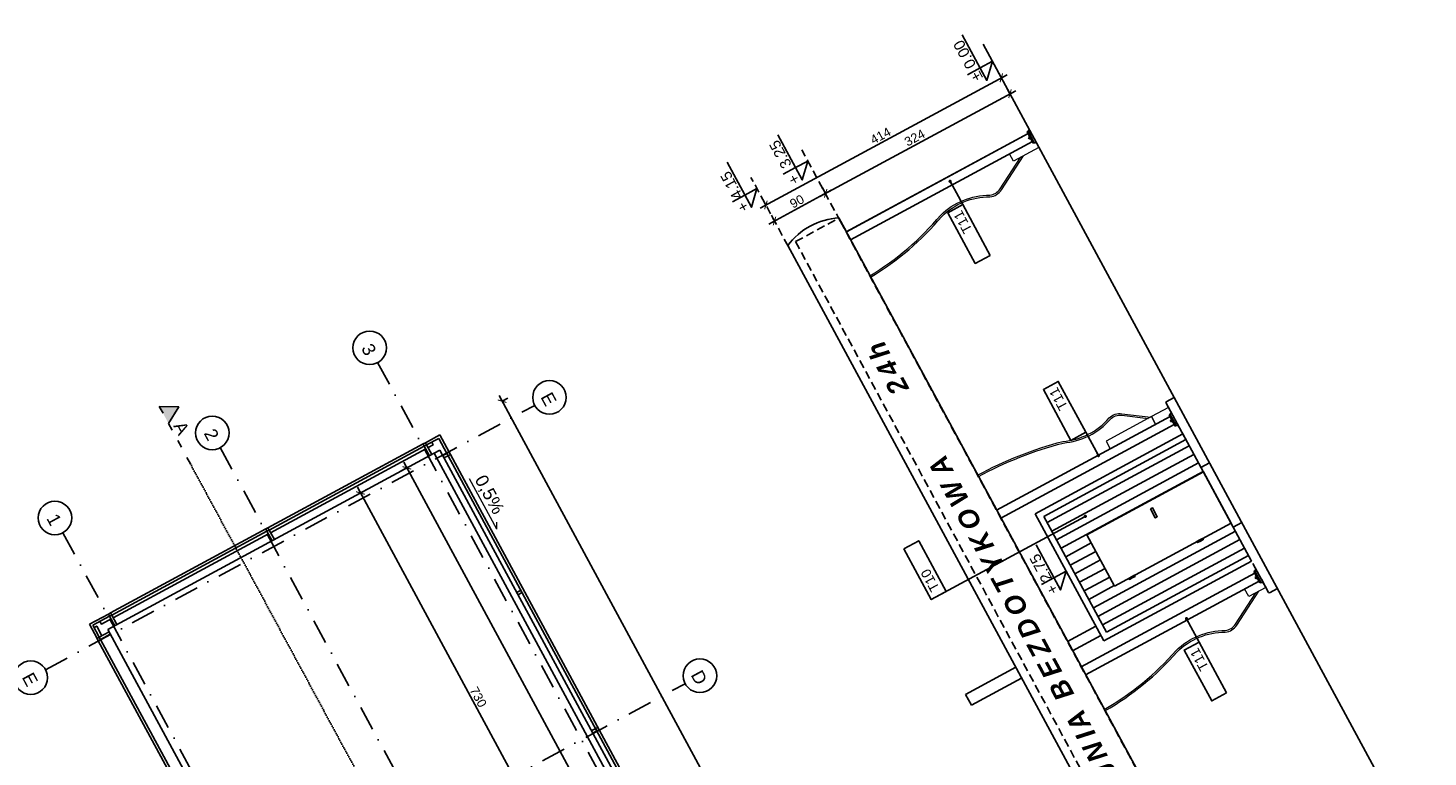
# Model space of a CAD drawing. Header units: millimetres. Extents: x -667476 to -405070, y -32043 to 330643.
# Tile 54 of 55: x -589689 to -568009, y 259770 to 271061. Entities that reach past the tile are written whole.
import ezdxf
from ezdxf.enums import TextEntityAlignment as Align

# ---------------------------------------------------------------- set-up
doc = ezdxf.new("R2010")
doc.units = ezdxf.units.MM
doc.header["$LTSCALE"] = 10
for name, pattern in [('ACAD_ISO03W100', [30, 12, -18]), ('DASHDOT', [25.4, 12.7, -6.35, 0, -6.35]), ('DASHED', [19.05, 12.7, -6.35]), ('DOT2', [3.175, 0, -3.175])]:
    doc.linetypes.add(name, pattern=pattern)
for name, color, linetype in [('01 - grunt', 3, 'Continuous'), ('02-element ponizej', 250, 'Continuous'), ('02-element powyzej', 250, 'DASHED'), ('02-elementy wyposazenia', 250, 'Continuous'), ('05 - grafika', 251, 'Continuous'), ('05 - osie', 1, 'DASHDOT'), ('05 - przekroj', 3, 'Continuous'), ('05 - tekst', 1, 'Continuous'), ('05 - tekst 01', 1, 'Continuous'), ('05-grafika', 251, 'Continuous'), ('05-osie', 1, 'DASHDOT'), ('05-przekroj', 3, 'Continuous'), ('05-tekst', 1, 'Continuous'), ('05-wymiary', 3, 'Continuous'), ('05-wymiary PB', 3, 'Continuous'), ('06-elewacja cienka', 250, 'Continuous'), ('06-elewacja gruba', 7, 'Continuous')]:
    doc.layers.add(name, color=color, linetype=linetype)
doc.layers.add('06-elewacje stal', color=7, linetype='Continuous', true_color=0xbdbdbd)
doc.styles.add('1-100', font='arial.ttf', dxfattribs={"height": 200})
doc.styles.add('1-50', font='arial.ttf', dxfattribs={"height": 100})
doc.styles.get("Standard").update_dxf_attribs({"font": 'arial.ttf'})
doc.dimstyles.new('1-100', dxfattribs={"dimtxt": 140, "dimasz": 100, "dimexe": 100, "dimexo": 300, "dimgap": 30, "dimtad": 1, "dimdec": 0, "dimlfac": 0.1, "dimtxsty": 'Standard', "dimblk": 'ARCHTICK', "dimcen": 0.09, "dimdle": 100, "dimclre": 252, "dimadec": 0, "dimazin": 0, "dimtfac": 1, "dimtdec": 0, "dimtmove": 0, "dimatfit": 3, "dimfxl": 1, "dimfxlon": 1, "dimarcsym": 0})
doc.dimstyles.new('1-50', dxfattribs={"dimtxt": 100, "dimasz": 50, "dimexe": 100, "dimexo": 75, "dimgap": 30, "dimtad": 1, "dimdec": 0, "dimlfac": 0.1, "dimtxsty": 'Standard', "dimblk": 'ARCHTICK', "dimcen": 250, "dimdle": 30, "dimclre": 252, "dimadec": 0, "dimazin": 0, "dimtfac": 1, "dimtdec": 0, "dimtmove": 0, "dimatfit": 3, "dimfxl": 50, "dimfxlon": 1, "dimarcsym": 0})

# ---------------------------------------------------------------- blocks, each defined once
blk = doc.blocks.new('_ArchTick')
at = {"color": 0, "linetype": 'ByBlock', "const_width": 0.15}
blk.add_lwpolyline([(-0.5, -0.5), (0.5, 0.5)], dxfattribs=at)
blk = doc.blocks.new('*D836')
at = {"layer": '05-wymiary', "color": 0, "lineweight": -2, "transparency": 16777216}
blk.add_line((-574394, 270090), (-577425, 268452), dxfattribs=at)
at = {"layer": '05-wymiary', "color": 252, "lineweight": -2, "transparency": 16777216}
for p, q in [((-574482, 270042), (-574530, 270131)), ((-577337, 268499), (-577385, 268588))]:
    blk.add_line(p, q, dxfattribs=at)
at = {"layer": 'Defpoints', "color": 0, "transparency": 16777216}
for p in [(-574234, 269583), (-577337, 268500), (-577131, 268119)]:
    blk.add_point(p, dxfattribs=at)
at = {"layer": '05-wymiary', "color": 0, "lineweight": -2, "transparency": 16777216, "xscale": 100, "yscale": 100, "zscale": 100}
for p, rotation in [((-574482, 270043), 28.38890749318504), ((-577337, 268500), 208.388907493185)]:
    blk.add_blockref('_ArchTick', p, dxfattribs=dict(at, rotation=rotation))
at = {"layer": '05-wymiary', "color": 0, "transparency": 16777216, "insert": (-575958, 269361), "char_height": 140, "attachment_point": 5, "rotation": 28.3889}
blk.add_mtext('324', dxfattribs=at)
blk = doc.blocks.new('*D837')
at = {"layer": '05-wymiary', "color": 0, "lineweight": -2, "transparency": 16777216}
blk.add_line((-577249, 268548), (-578217, 268025), dxfattribs=at)
at = {"layer": '05-wymiary', "color": 252, "lineweight": -2, "transparency": 16777216}
for p, q in [((-577337, 268499), (-577385, 268588)), ((-578128, 268071), (-578176, 268160))]:
    blk.add_line(p, q, dxfattribs=at)
at = {"layer": 'Defpoints', "color": 0, "transparency": 16777216}
for p in [(-578129, 268072), (-577131, 268119), (-577922, 267689)]:
    blk.add_point(p, dxfattribs=at)
at = {"layer": '05-wymiary', "color": 0, "lineweight": -2, "transparency": 16777216, "xscale": 100, "yscale": 100, "zscale": 100}
for p, rotation in [((-577337, 268500), 28.38890749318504), ((-578129, 268072), 208.388907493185)]:
    blk.add_blockref('_ArchTick', p, dxfattribs=dict(at, rotation=rotation))
at = {"layer": '05-wymiary', "color": 0, "transparency": 16777216, "insert": (-577781, 268375), "char_height": 140, "attachment_point": 5, "rotation": 28.3889}
blk.add_mtext('90', dxfattribs=at)
blk = doc.blocks.new('*D838')
at = {"layer": '05-wymiary', "color": 252, "lineweight": -2, "transparency": 16777216}
for p, q in [((-574615, 270289), (-574663, 270378)), ((-578262, 268318), (-578310, 268407))]:
    blk.add_line(p, q, dxfattribs=at)
at = {"layer": '05-wymiary', "color": 0, "lineweight": -2, "transparency": 16777216}
blk.add_line((-574528, 270337), (-578350, 268271), dxfattribs=at)
at = {"layer": 'Defpoints', "color": 0, "transparency": 16777216}
for p in [(-574361, 269818), (-578262, 268319), (-577922, 267689)]:
    blk.add_point(p, dxfattribs=at)
at = {"layer": '05-wymiary', "color": 0, "lineweight": -2, "transparency": 16777216, "xscale": 100, "yscale": 100, "zscale": 100}
for p, rotation in [((-574616, 270290), 28.38890749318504), ((-578262, 268319), 208.388907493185)]:
    blk.add_blockref('_ArchTick', p, dxfattribs=dict(at, rotation=rotation))
at = {"layer": '05-wymiary', "color": 0, "transparency": 16777216, "insert": (-576487, 269393), "char_height": 140, "attachment_point": 5, "rotation": 28.3889}
blk.add_mtext('414', dxfattribs=at)
blk = doc.blocks.new('ozn osi')
at = {"layer": '05-grafika'}
blk.add_circle((0, 160), 130, dxfattribs=at)
at = {"layer": '05-osie', "style": '1-50', "flags": 12}
blk.add_attdef('NUMER_OSI', (-60, 203), '', height=100, rotation=270, dxfattribs=at)
blk = doc.blocks.new('*D856')
at = {"layer": '05-wymiary', "color": 0, "lineweight": -2, "transparency": 16777216}
blk.add_line((-580781, 246892), (-575179, 249920), dxfattribs=at)
at = {"layer": '05-wymiary', "color": 252, "lineweight": -2, "transparency": 16777216}
for p, q in [((-575267, 249871), (-575315, 249960)), ((-580694, 246941), (-580646, 246852))]:
    blk.add_line(p, q, dxfattribs=at)
at = {"layer": 'Defpoints', "color": 0, "transparency": 16777216}
for p in [(-588741, 261831), (-575267, 249872), (-574726, 248871)]:
    blk.add_point(p, dxfattribs=at)
at = {"layer": '05-wymiary', "color": 0, "lineweight": -2, "transparency": 16777216, "xscale": 100, "yscale": 100, "zscale": 100}
for p, rotation in [((-575267, 249872), 28.38890749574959), ((-580693, 246940), 208.3889074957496)]:
    blk.add_blockref('_ArchTick', p, dxfattribs=dict(at, rotation=rotation))
at = {"layer": '05-wymiary', "color": 0, "transparency": 16777216, "insert": (-578028, 248495), "char_height": 140, "attachment_point": 5, "rotation": 28.3889}
blk.add_mtext('617', dxfattribs=at)
blk = doc.blocks.new('*D858')
at = {"layer": '05-wymiary', "color": 0, "lineweight": -2, "transparency": 16777216}
blk.add_line((-581024, 257351), (-584589, 263947), dxfattribs=at)
at = {"layer": '05-wymiary', "color": 252, "lineweight": -2, "transparency": 16777216}
for p, q in [((-584542, 263859), (-584453, 263907)), ((-581073, 257439), (-580984, 257487))]:
    blk.add_line(p, q, dxfattribs=at)
at = {"layer": 'Defpoints', "color": 0, "transparency": 16777216}
for p in [(-584541, 263859), (-585480, 263352), (-582011, 256932)]:
    blk.add_point(p, dxfattribs=at)
at = {"layer": '05-wymiary', "color": 0, "lineweight": -2, "transparency": 16777216, "xscale": 100, "yscale": 100, "zscale": 100}
for p, rotation in [((-584541, 263859), 118.3889074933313), ((-581072, 257439), 298.3889074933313)]:
    blk.add_blockref('_ArchTick', p, dxfattribs=dict(at, rotation=rotation))
at = {"layer": '05-wymiary', "color": 0, "transparency": 16777216, "insert": (-582717, 260698), "char_height": 140, "attachment_point": 5, "rotation": 298.3889}
blk.add_mtext('730', dxfattribs=at)
blk = doc.blocks.new('*D860')
at = {"layer": '05-wymiary', "color": 0, "lineweight": -2, "transparency": 16777216}
blk.add_line((-575388, 248641), (-583870, 264336), dxfattribs=at)
at = {"layer": '05-wymiary', "color": 252, "lineweight": -2, "transparency": 16777216}
for p, q in [((-583822, 264248), (-583911, 264200)), ((-575435, 248729), (-575524, 248681))]:
    blk.add_line(p, q, dxfattribs=at)
at = {"layer": 'Defpoints', "color": 0, "transparency": 16777216}
for p in [(-583401, 264476), (-583823, 264248), (-575014, 248957)]:
    blk.add_point(p, dxfattribs=at)
at = {"layer": '05-wymiary', "color": 0, "lineweight": -2, "transparency": 16777216, "xscale": 100, "yscale": 100, "zscale": 100}
for p, rotation in [((-583823, 264248), 118.3889074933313), ((-575436, 248729), 298.3889074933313)]:
    blk.add_blockref('_ArchTick', p, dxfattribs=dict(at, rotation=rotation))
at = {"layer": '05-wymiary', "color": 0, "transparency": 16777216, "insert": (-579540, 256537), "char_height": 140, "attachment_point": 5, "rotation": 298.3889}
blk.add_mtext('1764', dxfattribs=at)
blk = doc.blocks.new('kota1')
at = {"layer": '05-grafika'}
for points in [[(0, 257), (0, 128)], [(345, 128), (-128, 128), (0, 0)], [(0, 0), (0, 128)]]:
    blk.add_lwpolyline(points, dxfattribs=at)
at = {"layer": '05-tekst', "style": '1-50', "flags": 12}
for tag, p in [('PLUS/MIUNUS', (-128, 144)), ('WYSOKOSC', (0, 144))]:
    blk.add_attdef(tag, p, '', height=100, dxfattribs=at)
blk = doc.blocks.new('sciana1')
at = {"layer": '05-grafika'}
blk.add_lwpolyline([(596, 0), (0, 0), (0, -175), (596, -175)], close=True, dxfattribs=at)
at = {"layer": '05-tekst', "style": '1-50', "flags": 12}
blk.add_attdef('NAZWA_PRZEGRODY', (41, -133), '', height=100, dxfattribs=at)
blk = doc.blocks.new('*D895')
at = {"layer": '05-wymiary', "color": 0, "lineweight": -2, "transparency": 16777216}
blk.add_line((-573713, 249306), (-582394, 265369), dxfattribs=at)
at = {"layer": '05-wymiary', "color": 252, "lineweight": -2, "transparency": 16777216}
for p, q in [((-582347, 265280), (-582259, 265328)), ((-573761, 249393), (-573672, 249441))]:
    blk.add_line(p, q, dxfattribs=at)
at = {"layer": 'Defpoints', "color": 0, "transparency": 16777216}
for p in [(-582347, 265281), (-583312, 264759), (-574726, 248871)]:
    blk.add_point(p, dxfattribs=at)
at = {"layer": '05-wymiary', "color": 0, "lineweight": -2, "transparency": 16777216, "xscale": 100, "yscale": 100, "zscale": 100}
for p, rotation in [((-582347, 265281), 118.3889074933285), ((-573760, 249394), 298.3889074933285)]:
    blk.add_blockref('_ArchTick', p, dxfattribs=dict(at, rotation=rotation))
at = {"layer": '05-wymiary', "color": 0, "transparency": 16777216, "insert": (-577964, 257385), "char_height": 140, "attachment_point": 5, "rotation": 298.3889}
blk.add_mtext('1806', dxfattribs=at)

msp = doc.modelspace()

# ---------------------------------------------------------------- hatches: boundary and pattern name
at = {"layer": '05-przekroj'}
h = msp.add_hatch(color=256, dxfattribs=at)
h.dxf.hatch_style = 1
h.paths.add_polyline_path([(-587355.5, 265191.9), (-587655.4, 265200.3), (-587512.7, 264936.4)])
at = {"layer": '06-elewacje stal'}
h = msp.add_hatch(dxfattribs=at)
h.set_pattern_fill('_USER', color=8, scale=150, angle=90, style=0, pattern_type=0)
h.set_pattern_definition([(208.388907, (-478114.24, -745200.3), (71.318085, -131.961096), [])])
h.paths.add_polyline_path([(-571757.9, 264686), (-571486.9, 264184.6), (-573290.3, 263209.9), (-572862.4, 262418.1), (-572642.5, 262537), (-572633, 262519.4), (-572589, 262543.2), (-572545, 262567), (-572554.5, 262584.6), (-571586.8, 263107.6), (-571577.3, 263090), (-571533.3, 263113.7), (-571489.3, 263137.5), (-571498.8, 263155.1), (-571059, 263392.8), (-570788, 262891.4), (-572987.3, 261702.7), (-573957.2, 263497.4)])

# ---------------------------------------------------------------- linework, layer by layer
at = {"layer": '01 - grunt'}
msp.add_line((-574896.9, 270809.7), (-565128.7, 252735.4), dxfattribs=at)
at = {"layer": '02-element ponizej'}
for p, q in [((-583535.9, 264638), (-583312.5, 264758.7)), ((-583167.9, 264491.3), (-583312.5, 264758.7)), ((-583571.1, 264618.9), (-585972.8, 263321)), ((-583552.1, 264583.8), (-585953.8, 263285.8)), ((-583552.1, 264583.8), (-583472.7, 264436.8)), ((-583516.9, 264602.8), (-583328.6, 264704.5)), ((-583516.9, 264602.8), (-583437.5, 264455.9)), ((-583203.3, 264472.2), (-583328.6, 264704.5)), ((-583203.1, 264472.3), (-583266.5, 264438)), ((-583184.1, 264437.1), (-583247.4, 264402.8)), ((-577231.4, 253422.7), (-583184.1, 264437.1)), ((-577196.2, 253441.7), (-583148.9, 264456.1)), ((-586008, 263301.9), (-588409.7, 262003.9)), ((-585989, 263266.7), (-588390.7, 261968.8)), ((-585989, 263266.7), (-585909.6, 263119.8)), ((-585953.8, 263285.8), (-585874.4, 263138.8)), ((-582057.3, 262352.1), (-582120.6, 262317.9)), ((-582038.2, 262316.9), (-582101.6, 262282.7)), ((-588444.9, 261984.9), (-588738.7, 261826.1)), ((-588425.8, 261949.7), (-588684.5, 261810)), ((-588425.8, 261949.7), (-588346.4, 261802.8)), ((-588390.7, 261968.8), (-588311.3, 261821.8)), ((-588619.8, 261606.2), (-588738.7, 261826.1)), ((-588584.6, 261625.2), (-588684.5, 261810)), ((-588584.6, 261625.2), (-588433.3, 261707)), ((-588600.8, 261571), (-582642, 250545.2)), ((-588565.6, 261590), (-588414.3, 261671.8)), ((-588565.6, 261590), (-582606.8, 250564.2)), ((-580899.1, 260209), (-580962.4, 260174.8)), ((-580899.1, 260209), (-580962.4, 260174.8)), ((-580880, 260173.9), (-580943.4, 260139.6)), ((-580880, 260173.9), (-580943.4, 260139.6)), ((-580880, 260173.9), (-580899.1, 260209)), ((-580844.9, 260192.9), (-580863.9, 260228.1))]:
    msp.add_line(p, q, dxfattribs=at)
for points in [[(-583529.7, 264542.4), (-585931.4, 263244.4)], [(-583437.7, 264645.6), (-583415.4, 264604.2), (-583494.5, 264561.4)], [(-585966.6, 263225.4), (-588368.3, 261927.4)], [(-588403.5, 261908.4), (-588553.1, 261827.6), (-588575.4, 261868.9)], [(-588543.3, 261647.6), (-588624.1, 261797.1), (-588665.5, 261774.8)]]:
    msp.add_lwpolyline(points, dxfattribs=at)
for points in [[(-583552.1, 264583.8), (-583571.1, 264618.9), (-583535.9, 264638), (-583516.9, 264602.8)], [(-583312.6, 264523.4), (-574925.6, 249004.7), (-575013.5, 248957.2), (-583400.5, 264475.8)], [(-588453.8, 261744.8), (-580066.8, 246226.2), (-575013.5, 248957.2), (-583400.5, 264475.8)], [(-583203.1, 264472.3), (-583167.9, 264491.3), (-583148.9, 264456.1), (-583184.1, 264437.1)], [(-585972.8, 263321), (-586008, 263301.9), (-585989, 263266.7), (-585953.8, 263285.8)], [(-588425.8, 261949.7), (-588444.9, 261984.9), (-588409.7, 262003.9), (-588390.7, 261968.8)], [(-588565.6, 261590), (-588600.8, 261571), (-588619.8, 261606.2), (-588584.6, 261625.2)], [(-580880, 260173.9), (-580844.9, 260192.9), (-580863.9, 260228.1), (-580899.1, 260209)], [(-580880, 260173.9), (-580844.9, 260192.9), (-580863.9, 260228.1), (-580899.1, 260209)]]:
    msp.add_lwpolyline(points, close=True, dxfattribs=at)
at = {"layer": '02-element powyzej'}
for p, q in [((-577109.9, 268068.8), (-577706.8, 269173.4)), ((-577917.2, 267680.2), (-578494.2, 268747.9))]:
    msp.add_line(p, q, dxfattribs=at)
at = {"layer": '02-elementy wyposazenia', "linetype": 'Continuous', "lineweight": 0}
for points in [[(-574104.2, 269343), (-574104.2, 269343), (-574032.9, 269211.1), (-574428.8, 268997.1), (-574490.6, 269111.5)], [(-571963.5, 265066.5), (-572027.2, 265184.4), (-572291.1, 265041.8), (-572227.4, 264923.9), (-572004, 265044.7)], [(-570584.7, 262515.3), (-570584.7, 262515.3), (-570520.5, 262396.5), (-570784.4, 262253.9), (-570848.6, 262372.7), (-570625.2, 262493.4)]]:
    msp.add_lwpolyline(points, dxfattribs=at)
for points in [[(-576652.7, 267222.9, 0.0833554), (-575555.1, 268161.6, -0.1958065), (-574794.3, 268472.9, 0.2424089), (-574636.4, 268570.1), (-574318.7, 269056.6)], [(-576641.1, 267201.4, 0.0832562), (-575538.4, 268143.1, -0.1964081), (-574792.3, 268447.9, 0.2418798), (-574615.2, 268556.8), (-574272.6, 269081.5)], [(-574983.6, 264134.5, -0.0602277), (-573664.3, 264657.9, 0.1965742), (-572945.4, 265020.7, -0.2418798), (-572748.5, 265087.3), (-572302.7, 265035.5)], [(-574971.7, 264112.6, -0.0600699), (-573660.7, 264633.1, 0.1959683), (-572927.5, 265003.3, -0.2424089), (-572751.8, 265062.5), (-572341.1, 265014.8)], [(-573011.3, 260485.2, 0.0835792), (-571894.1, 261399.9, -0.1964081), (-571148, 261704.7, 0.2418798), (-570970.9, 261813.6), (-570628.2, 262338.3)], [(-573023, 260506.8, 0.083684), (-571910.8, 261418.4, -0.1958065), (-571149.9, 261729.7, 0.2424089), (-570992.1, 261826.9), (-570674.3, 262313.4)]]:
    msp.add_lwpolyline(points, format="xyb", dxfattribs=at)
msp.add_lwpolyline([(-572227.4, 264923.9), (-572291.1, 265041.8), (-572994.9, 264661.4), (-572931.2, 264543.5)], close=True, dxfattribs=at)
at = {"layer": '05 - grafika', "linetype": 'DASHED'}
for p, q in [((-577803.2, 267753.2), (-577134.6, 268114.6)), ((-568537.4, 252207), (-577135.5, 268116.3)), ((-577803.2, 267753.2), (-569205.1, 251844))]:
    msp.add_line(p, q, dxfattribs=at)
at = {"layer": '05 - przekroj', "linetype": 'DOT2'}
msp.add_line((-587174.8, 264311.2), (-577269.4, 245983), dxfattribs=at)
at = {"layer": '05-grafika', "linetype": 'Continuous', "lineweight": 0, "ltscale": 0.2}
for q in [(-582849.8, 264078.3), (-582429.3, 263408.3)]:
    msp.add_line((-582428.4, 263298.5), q, dxfattribs=at)
at = {"layer": '05-osie', "ltscale": 3}
for p, q in [((-584274.6, 265878.6), (-574369.2, 247550.4)), ((-589416.6, 261122.2), (-581842.4, 265216.4)), ((-586711.5, 264561.6), (-576806, 246233.4)), ((-589148.4, 263244.5), (-579242.9, 244916.4)), ((-587086.8, 256811.4), (-579512.6, 260905.6))]:
    msp.add_line(p, q, dxfattribs=at)
at = {"layer": '05-przekroj', "linetype": 'ACAD_ISO03W100'}
msp.add_lwpolyline([(-587655.4, 265200.3), (-587174.8, 264311.2)], dxfattribs=at)
at = {"layer": '05-przekroj'}
msp.add_lwpolyline([(-587512.7, 264936.4), (-587355.5, 265191.9), (-587655.4, 265200.3)], dxfattribs=at)
at = {"layer": '06-elewacja cienka'}
for p, q in [((-574201.7, 269426.7), (-577020.4, 267903.4)), ((-574135.2, 269303.5), (-576953.9, 267780.2)), ((-574201.9, 269460.7), (-574216, 269453.1)), ((-574120.9, 269277.2), (-574216, 269453.1)), ((-574106.8, 269284.8), (-574201.9, 269460.7)), ((-574186.7, 269366.6), (-574195.1, 269362.1)), ((-574185.6, 269344.5), (-574195.1, 269362.1)), ((-574190.4, 269373.4), (-574179.2, 269379.4)), ((-574186.2, 269365.6), (-574190.4, 269373.4)), ((-574173.5, 269342.3), (-574190.4, 269373.4)), ((-574186.2, 269365.6), (-574175, 269371.6)), ((-574177.2, 269349), (-574185.6, 269344.5)), ((-574180.8, 269382.4), (-574178.5, 269383.6)), ((-574160.8, 269345.4), (-574180.8, 269382.4)), ((-574158.5, 269346.6), (-574178.5, 269383.6)), ((-574177.7, 269350.1), (-574166.6, 269356.1)), ((-574166.1, 269355.1), (-574175.6, 269372.7)), ((-574173.5, 269342.3), (-574162.4, 269348.3)), ((-574160.8, 269345.4), (-574158.5, 269346.6)), ((-574106.8, 269284.8), (-574120.9, 269277.2)), ((-572068.1, 265260.1), (-572064.1, 265273.6)), ((-571785.2, 264736.6), (-572068.1, 265260.1)), ((-571958.8, 265057.7), (-572068.1, 265260.1)), ((-571940.9, 265340.2), (-572064.1, 265273.6)), ((-572004, 265044.7), (-574690.7, 263592.6)), ((-572004.2, 265078.7), (-572018.2, 265071.1)), ((-571923.2, 264895.1), (-572018.2, 265071.1)), ((-571909.1, 264902.7), (-572004.2, 265078.7)), ((-571988.9, 264984.6), (-571997.3, 264980.1)), ((-571987.8, 264962.5), (-571997.3, 264980.1)), ((-571992.6, 264991.4), (-571981.5, 264997.4)), ((-571975.8, 264960.2), (-571992.6, 264991.4)), ((-571988.4, 264983.6), (-571992.6, 264991.4)), ((-571988.4, 264983.6), (-571977.3, 264989.6)), ((-571979.4, 264967), (-571987.8, 264962.5)), ((-571983, 265000.3), (-571980.7, 265001.6)), ((-571963, 264963.3), (-571983, 265000.3)), ((-571960.7, 264964.6), (-571980.7, 265001.6)), ((-571980, 264968), (-571968.8, 264974)), ((-571968.3, 264973), (-571977.8, 264990.6)), ((-571975.8, 264960.2), (-571964.6, 264966.2)), ((-571963, 264963.3), (-571960.7, 264964.6)), ((-571937.4, 264921.5), (-574624.1, 263469.5)), ((-571805.4, 264774), (-574092.8, 263537.8)), ((-571909.1, 264902.7), (-571923.2, 264895.1)), ((-570740.4, 262803.4), (-571805.4, 264774)), ((-571757.9, 264686), (-573957.2, 263497.4)), ((-571524.9, 264255), (-571392.9, 264326.3)), ((-573027.7, 261567.2), (-574092.8, 263537.8)), ((-572987.3, 261702.7), (-573957.2, 263497.4)), ((-571025.7, 263331.2), (-570893.7, 263402.6)), ((-570740.4, 262803.4), (-573027.7, 261567.2)), ((-570788, 262891.4), (-572987.3, 261702.7)), ((-570477.7, 262317.3), (-570720.2, 262766)), ((-570691.7, 262616.6), (-573378.5, 261164.5)), ((-570691.9, 262650.6), (-570706, 262643)), ((-570706, 262643), (-570610.9, 262467)), ((-570691.9, 262650.6), (-570596.8, 262474.6)), ((-570676.7, 262556.5), (-570685.1, 262552)), ((-570685.1, 262552), (-570675.6, 262534.4)), ((-570680.4, 262563.3), (-570669.2, 262569.3)), ((-570680.4, 262563.3), (-570663.5, 262532.1)), ((-570676.1, 262555.5), (-570665, 262561.5)), ((-570670.8, 262572.2), (-570668.5, 262573.5)), ((-570670.8, 262572.2), (-570650.8, 262535.2)), ((-570668.5, 262573.5), (-570648.4, 262536.5)), ((-570665.6, 262562.5), (-570656, 262544.9)), ((-570625.2, 262493.4), (-573311.9, 261041.4)), ((-570667.2, 262538.9), (-570675.6, 262534.4)), ((-570667.7, 262539.9), (-570656.6, 262545.9)), ((-570667.7, 262539.9), (-570663.5, 262532.1)), ((-570663.5, 262532.1), (-570652.4, 262538.2)), ((-570650.8, 262535.2), (-570648.4, 262536.5)), ((-570596.8, 262474.6), (-570610.9, 262467)), ((-570477.7, 262317.3), (-570589.5, 262524.1)), ((-570341, 262379.9), (-570464.2, 262313.3)), ((-570477.7, 262317.3), (-570464.2, 262313.3)), ((-570477.7, 262317.3), (-570464.2, 262313.3)), ((-573150.9, 261795), (-573590.7, 261557.3)), ((-573074.8, 261654.3), (-573514.7, 261416.6)), ((-575171.1, 260739.6), (-574393.3, 261159.9)), ((-575079.8, 260570.7), (-574302, 260991)), ((-575079.8, 260570.7), (-575171.1, 260739.6))]:
    msp.add_line(p, q, dxfattribs=at)
msp.add_lwpolyline([(-568532.1, 252207.7), (-577131.1, 268118.6)], dxfattribs=at)
for points in [[(-571486.9, 264184.6), (-571059, 263392.8), (-572862.4, 262418.1), (-573290.3, 263209.9)], [(-572307.9, 263613.2), (-572232.3, 263473.3), (-572201.2, 263490.1), (-572276.8, 263630)], [(-571542.8, 263131.3), (-571533.3, 263113.7), (-571577.3, 263090), (-571586.8, 263107.6)], [(-571498.8, 263155.1), (-571489.3, 263137.5), (-571533.3, 263113.7), (-571542.8, 263131.3)], [(-572598.5, 262560.8), (-572589, 262543.2), (-572633, 262519.4), (-572642.5, 262537)], [(-572554.5, 262584.6), (-572545, 262567), (-572589, 262543.2), (-572598.5, 262560.8)]]:
    msp.add_lwpolyline(points, close=True, dxfattribs=at)
for centre, radius, start, end in [((-574168.5, 269365.1), 26.8, 186.46709, 230.31072), ((-574183.6, 269372), 5.31, 152.01534, 264.76248), ((-574166.4, 269366.3), 17.7, 178.38891, 238.38891), ((-574171, 269348.7), 5.31, 152.01534, 264.76248), ((-574098.4, 269328.1), 44.1, 258.96472, 300.9432), ((-571963.3, 265062), 44.1, 115.83461, 157.8131), ((-571970.7, 264983.1), 26.8, 186.46709, 230.31072), ((-571985.8, 264990), 5.31, 152.01534, 264.76248), ((-571968.6, 264984.2), 17.7, 178.38891, 238.38891), ((-571973.2, 264966.6), 5.31, 152.01534, 264.76248), ((-571900.6, 264946), 44.1, 258.96472, 300.9432), ((-570651, 262633.9), 44.1, 115.83461, 157.8131), ((-570658.4, 262555), 26.8, 186.46709, 230.31072), ((-570673.6, 262561.9), 5.31, 152.01534, 264.76248), ((-570656.4, 262556.1), 17.7, 178.38891, 238.38891), ((-570661, 262538.6), 5.31, 152.01534, 264.76248), ((-570588.4, 262518), 44.1, 258.96472, 300.9432)]:
    msp.add_arc(centre, radius, start, end, dxfattribs=at)
for p in [(-574178.5, 269378.1), (-574178.5, 269378.1), (-574178.5, 269378.1), (-574178.5, 269378.1), (-574175.6, 269372.7), (-574175.6, 269372.7), (-574166.1, 269355.1), (-574166.1, 269355.1), (-574163.1, 269349.7), (-574163.1, 269349.7), (-574163.1, 269349.7), (-574163.1, 269349.7), (-571980.7, 264996), (-571980.7, 264996), (-571980.7, 264996), (-571980.7, 264996), (-571977.8, 264990.6), (-571977.8, 264990.6), (-571968.3, 264973), (-571968.3, 264973), (-571965.4, 264967.6), (-571965.4, 264967.6), (-571965.4, 264967.6), (-571965.4, 264967.6), (-570668.5, 262567.9), (-570668.5, 262567.9), (-570668.5, 262567.9), (-570668.5, 262567.9), (-570665.6, 262562.5), (-570665.6, 262562.5), (-570656, 262544.9), (-570656, 262544.9), (-570653.1, 262539.5), (-570653.1, 262539.5), (-570653.1, 262539.5), (-570653.1, 262539.5)]:
    msp.add_point(p, dxfattribs=at)
at = {"layer": '06-elewacja gruba'}
for points in [[(-577131.1, 268118.6), (-577016, 267905.7), (-574201.7, 269426.7), (-574216, 269453.1), (-574201.9, 269460.7)], [(-577922.9, 267690.7), (-569323.9, 251779.8)]]:
    msp.add_lwpolyline(points, dxfattribs=at)
for centre, radius, start, end in [((-574161.1, 269444), 44.1, 115.83461, 157.8131), ((-577074.3, 267067.1), 1053.1, 93.09142, 143.6864)]:
    msp.add_arc(centre, radius, start, end, dxfattribs=at)

# ---------------------------------------------------------------- block references
at = {"layer": '05 - osie'}
ref = msp.add_blockref('ozn osi', (-584680.3, 265954.9), dxfattribs=dict(at, xscale=2, yscale=2, zscale=2, rotation=298.3889074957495))
ref.add_attrib('NUMER_OSI', '3', dxfattribs={"height": 200, "rotation": 298.38891, "style": '1-50'}).set_placement((-584498.1, 266033.3), align=Align.CENTER)
ref = msp.add_blockref('ozn osi', (-581895.4, 265187), dxfattribs=dict(at, xscale=2, yscale=2, zscale=2, rotation=298.3889074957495))
ref.add_attrib('NUMER_OSI', 'E', dxfattribs={"height": 200, "rotation": 298.38891, "style": '1-50'}).set_placement((-581713.2, 265265.5), align=Align.CENTER)
ref = msp.add_blockref('ozn osi', (-587117.1, 264637.9), dxfattribs=dict(at, xscale=2, yscale=2, zscale=2, rotation=298.3889074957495))
ref.add_attrib('NUMER_OSI', '2', dxfattribs={"height": 200, "rotation": 298.38891, "style": '1-50'}).set_placement((-586935, 264716.3), align=Align.CENTER)
ref = msp.add_blockref('ozn osi', (-589554, 263320.8), dxfattribs=dict(at, xscale=2, yscale=2, zscale=2, rotation=298.3889074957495))
ref.add_attrib('NUMER_OSI', '1', dxfattribs={"height": 200, "rotation": 298.38891, "style": '1-50'}).set_placement((-589371.9, 263399.3), align=Align.CENTER)
ref = msp.add_blockref('ozn osi', (-589927.4, 260846.1), dxfattribs=dict(at, xscale=2, yscale=2, zscale=2, rotation=298.3889074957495))
ref.add_attrib('NUMER_OSI', 'E', dxfattribs={"height": 200, "rotation": 298.38891, "style": '1-50'}).set_placement((-589745.2, 260924.6), align=Align.CENTER)
ref = msp.add_blockref('ozn osi', (-579565.6, 260876.3), dxfattribs=dict(at, xscale=2, yscale=2, zscale=2, rotation=298.3889074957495))
ref.add_attrib('NUMER_OSI', 'D', dxfattribs={"height": 200, "rotation": 298.38891, "style": '1-50'}).set_placement((-579383.5, 260954.7), align=Align.CENTER)
at = {"layer": '05-tekst'}
ref = msp.add_blockref('sciana1', (-575214.4, 268325.1), dxfattribs=dict(at, xscale=1.5, yscale=1.5, zscale=1.5, rotation=298.3889074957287))
ref.add_attrib('NAZWA_PRZEGRODY', 'T11', (-575061.2, 267932.1), dxfattribs={"height": 150, "rotation": 118.38891, "style": '1-100'})
ref = msp.add_blockref('sciana1', (-573734, 265586), dxfattribs=dict(at, xscale=1.5, yscale=1.5, zscale=1.5, rotation=298.3889074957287))
ref.add_attrib('NAZWA_PRZEGRODY', 'T11', (-573580.9, 265193), dxfattribs={"height": 150, "rotation": 118.38891, "style": '1-100'})
ref = msp.add_blockref('sciana1', (-575701.5, 262207.9), dxfattribs=dict(at, xscale=1.5, yscale=1.5, zscale=1.5, rotation=118.3889074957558))
ref.add_attrib('NAZWA_PRZEGRODY', 'T10', (-575568.7, 262383.1), dxfattribs={"height": 150, "rotation": 118.38891, "style": '1-100'})
ref = msp.add_blockref('sciana1', (-571552.6, 261549.7), dxfattribs=dict(at, xscale=1.5, yscale=1.5, zscale=1.5, rotation=298.3889074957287))
ref.add_attrib('NAZWA_PRZEGRODY', 'T11', (-571399.5, 261156.7), dxfattribs={"height": 150, "rotation": 118.38891, "style": '1-100'})
at = {"layer": '05-wymiary'}
ref = msp.add_blockref('kota1', (-574754, 270545.3), dxfattribs=dict(at, xscale=1.7, yscale=1.7, zscale=1.7, rotation=118.3889074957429))
ref.add_attrib('PLUS/MIUNUS', ' %%p', (-574865.3, 270236.9), dxfattribs={"layer": '05 - tekst 01', "height": 170, "rotation": 118.38891, "style": '1-50'})
ref.add_attrib('WYSOKOSC', ' 0.00', (-574969.1, 270429), dxfattribs={"layer": '05 - tekst 01', "height": 170, "rotation": 118.38891, "style": '1-50'})
at = {"layer": '05-wymiary PB'}
ref = msp.add_blockref('kota1', (-577613.1, 269000.1), dxfattribs=dict(at, xscale=1.677050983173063, yscale=1.677050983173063, zscale=1.677050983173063, rotation=118.3889074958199))
ref.add_attrib('PLUS/MIUNUS', '+', (-577722.9, 268695.8), dxfattribs={"layer": '05-tekst', "height": 167.7, "rotation": 118.38891, "style": '1-50'})
ref.add_attrib('WYSOKOSC', ' 3.25', (-577825.3, 268885.4), dxfattribs={"layer": '05-tekst', "height": 167.71, "rotation": 118.38891, "style": '1-50'})
ref = msp.add_blockref('kota1', (-578400.5, 268574.5), dxfattribs=dict(at, xscale=1.677050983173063, yscale=1.677050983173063, zscale=1.677050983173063, rotation=118.3889074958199))
ref.add_attrib('PLUS/MIUNUS', '+', (-578510.3, 268270.3), dxfattribs={"layer": '05-tekst', "height": 167.7, "rotation": 118.38891, "style": '1-50'})
ref.add_attrib('WYSOKOSC', '4.15', (-578612.6, 268459.9), dxfattribs={"layer": '05-tekst', "height": 167.71, "rotation": 118.38891, "style": '1-50'})
ref = msp.add_blockref('kota1', (-573612.4, 262649.1), dxfattribs=dict(at, xscale=1.677050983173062, yscale=1.677050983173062, zscale=1.677050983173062, rotation=118.3889074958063))
ref.add_attrib('PLUS/MIUNUS', '+', (-573722.2, 262344.9), dxfattribs={"layer": '05-tekst', "height": 167.7, "rotation": 118.38891, "style": '1-50'})
ref.add_attrib('WYSOKOSC', '2.75', (-573824.6, 262534.5), dxfattribs={"layer": '05-tekst', "height": 167.71, "rotation": 118.38891, "style": '1-50'})

# ---------------------------------------------------------------- texts
at = {"layer": '05 - tekst', "linetype": 'Continuous', "lineweight": 0, "insert": (-582554.8, 263827.7), "char_height": 200, "attachment_point": 5, "rotation": 298.33349, "style": '1-100'}
msp.add_mtext('\\A1;0,5%', dxfattribs=at)
at = {"layer": '05-tekst', "insert": (-587179, 264830.5), "char_height": 200, "width": 656.167, "attachment_point": 3, "rotation": 298.38891, "style": '1-100'}
msp.add_mtext('A', dxfattribs=at)
at = {"layer": '06-elewacja cienka', "insert": (-576752.2, 266167.5), "char_height": 300, "attachment_point": 3, "rotation": 118.38891, "style": '1-50'}
msp.add_mtext_dynamic_manual_height_columns('{\\fArial|b1|i1|c238|p34;\\T1.3;MYJNIA BEZDOTYKOWA^I^I^I^I^I^I^I24h}', width=16707.429, gutter_width=500, heights=[0], dxfattribs=at)

# ---------------------------------------------------------------- dimensions: what is measured, and where the dimension line sits
at = {"layer": '05-wymiary'}
for base, p1, p2, angle, picture, middle in [((-578262.3707, 268318.9179), (-574361.0215, 269818.1686), (-577921.9648, 267689.0589), 208.38891, '*D838', (-576486.7898, 269392.5222)), ((-577337.183, 268499.9549), (-574234.0754, 269583.2779), (-577131.0975, 268118.6315), 208.38891, '*D836', (-575958.0756, 269360.6971)), ((-578128.9, 268072), (-577131.1, 268118.6), (-577922, 267689.1), 208.38891, '*D837', (-577781.3, 268375.3)), ((-582346.5, 265280.8), (-574726.2, 248871.5), (-583312.5, 264758.7), 118.38891, '*D895', (-577964.1, 257385.4)), ((-583822.8, 264247.6), (-575013.5, 248957.2), (-583400.5, 264475.8), 118.38891, '*D860', (-579540, 256536.6)), ((-584541.4, 263859.2), (-582010.8, 256931.8), (-585480.4, 263351.8), 118.38891, '*D858', (-582717.3, 260697.5)), ((-575267.1, 249872.3), (-588741.1, 261830.5), (-574726.2, 248871.5), 28.38891, '*D856', (-578028.5, 248495.3))]:
    dim = msp.add_linear_dim(base=base, p1=p1, p2=p2, angle=angle, dimstyle='1-100', dxfattribs=at)
    dim.commit()
    dim.dimension.update_dxf_attribs({"geometry": picture, "text_midpoint": middle})

# ---------------------------------------------------------------- leaders
at = {"layer": '05-grafika'}
for points in [[(-575410.1, 268687.3), (-575214.4, 268325.1), (-575410.1, 268687.3)], [(-573113.6, 264437.9), (-573309.3, 264800.1), (-573113.6, 264437.9)], [(-573315.4, 263497.5), (-575701.5, 262207.9), (-573315.4, 263497.5)], [(-571748.4, 261911.9), (-571552.6, 261549.7), (-571748.4, 261911.9)]]:
    msp.add_leader(points, dimstyle='1-50', override={"dimtad": 0, "dimldrblk": 'Dot'}, dxfattribs=at)

doc.saveas('drawing.dxf')
